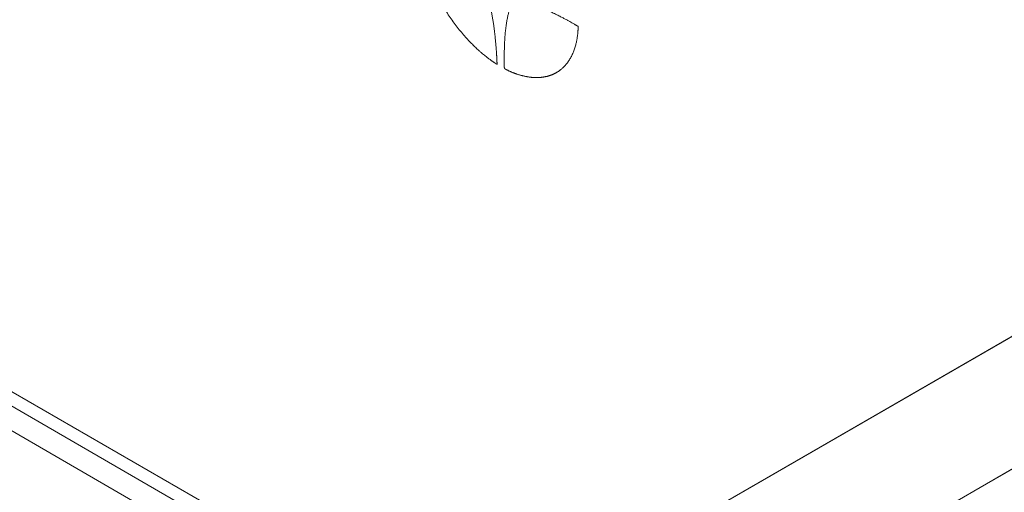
# Model space of a CAD drawing. Header units: millimetres. Extents: x 0 to 837, y 0 to 589.
# Tile 8 of 166: x 95 to 116, y 45 to 55. Entities that reach past the tile are written whole.
import ezdxf

# ---------------------------------------------------------------- set-up
doc = ezdxf.new("R2010")
doc.units = ezdxf.units.MM
doc.layers.add('1', color=7, linetype='Continuous', true_color=0xffffff)

msp = doc.modelspace()

# ---------------------------------------------------------------- linework, layer by layer
at = {"layer": '1', "color": 252, "linetype": 'Continuous', "lineweight": 13}
msp.add_line((68.323, 62.457), (107.135, 40.049), dxfattribs=at)
at = {"layer": '1', "color": 252, "linetype": 'Continuous', "lineweight": 18}
msp.add_line((68.53, 62.028), (115.731, 34.776), dxfattribs=at)
at = {"layer": '1', "color": 27, "linetype": 'Continuous', "lineweight": 18}
msp.add_line((114.514, 34.949), (68.206, 61.685), dxfattribs=at)
at = {"layer": '1', "color": 18, "linetype": 'Continuous', "lineweight": 18}
for p, q in [((125.642, 53.583), (104.828, 41.581)), ((125.571, 53.539), (104.757, 41.537))]:
    msp.add_line(p, q, dxfattribs=at)
at = {"layer": '1', "color": 7, "linetype": 'Continuous', "lineweight": 18}
for p, q in [((122.723, 49.041), (110.605, 42.053)), ((122.652, 48.997), (110.606, 42.051))]:
    msp.add_line(p, q, dxfattribs=at)
for points, degree in [([(105.378, 54.172), (105.377, 54.172), (105.376, 54.173), (105.372, 54.175), (105.362, 54.181), (105.343, 54.193), (105.314, 54.213), (105.246, 54.259), (105.176, 54.31), (105.065, 54.398), (104.919, 54.524), (104.665, 54.779), (104.415, 55.094), (104.195, 55.434), (104.027, 55.742), (103.879, 56.08), (103.82, 56.26), (103.773, 56.402), (103.727, 56.598), (103.703, 56.704), (103.694, 56.775), (103.685, 56.845), (103.679, 56.89), (103.674, 56.958), (103.673, 56.978), (103.672, 56.986), (103.678, 56.982), (103.687, 56.977), (103.707, 56.965), (103.729, 56.953), (103.771, 56.929), (103.829, 56.895), (104.14, 56.708), (104.482, 56.465), (104.641, 56.336), (104.814, 56.191), (104.944, 56.063), (105.033, 55.946), (105.082, 55.882), (105.153, 55.732), (105.224, 55.475), (105.281, 55.198), (105.322, 54.916), (105.347, 54.668), (105.359, 54.52), (105.368, 54.395), (105.373, 54.305), (105.376, 54.246), (105.377, 54.211), (105.378, 54.188), (105.379, 54.171), (105.379, 54.171), (105.379, 54.171), (105.379, 54.171), (105.379, 54.171), (105.378, 54.171), (105.378, 54.172)], 6), ([(107.127, 54.974), (107.127, 54.966), (107.127, 54.946), (107.125, 54.893), (107.118, 54.779), (107.078, 54.57), (107.002, 54.359), (106.89, 54.18), (106.776, 54.069), (106.669, 53.995), (106.561, 53.94), (106.45, 53.907), (106.286, 53.88), (106.142, 53.882), (105.986, 53.911), (105.839, 53.946), (105.703, 53.997), (105.572, 54.061), (105.548, 54.074), (105.535, 54.08), (105.534, 54.116), (105.533, 54.16), (105.532, 54.337), (105.536, 54.694), (105.573, 55.062), (105.631, 55.314), (105.679, 55.451), (105.749, 55.508), (105.782, 55.514), (105.879, 55.531), (106.072, 55.495), (106.379, 55.378), (106.678, 55.24), (106.911, 55.114), (107.057, 55.031), (107.089, 55.013), (107.113, 54.999), (107.128, 54.991), (107.128, 54.991), (107.128, 54.991), (107.128, 54.991), (107.128, 54.991), (107.127, 54.981), (107.127, 54.974)], 5)]:
    msp.add_open_spline(points, degree=degree, dxfattribs=at)

doc.saveas('drawing.dxf')
